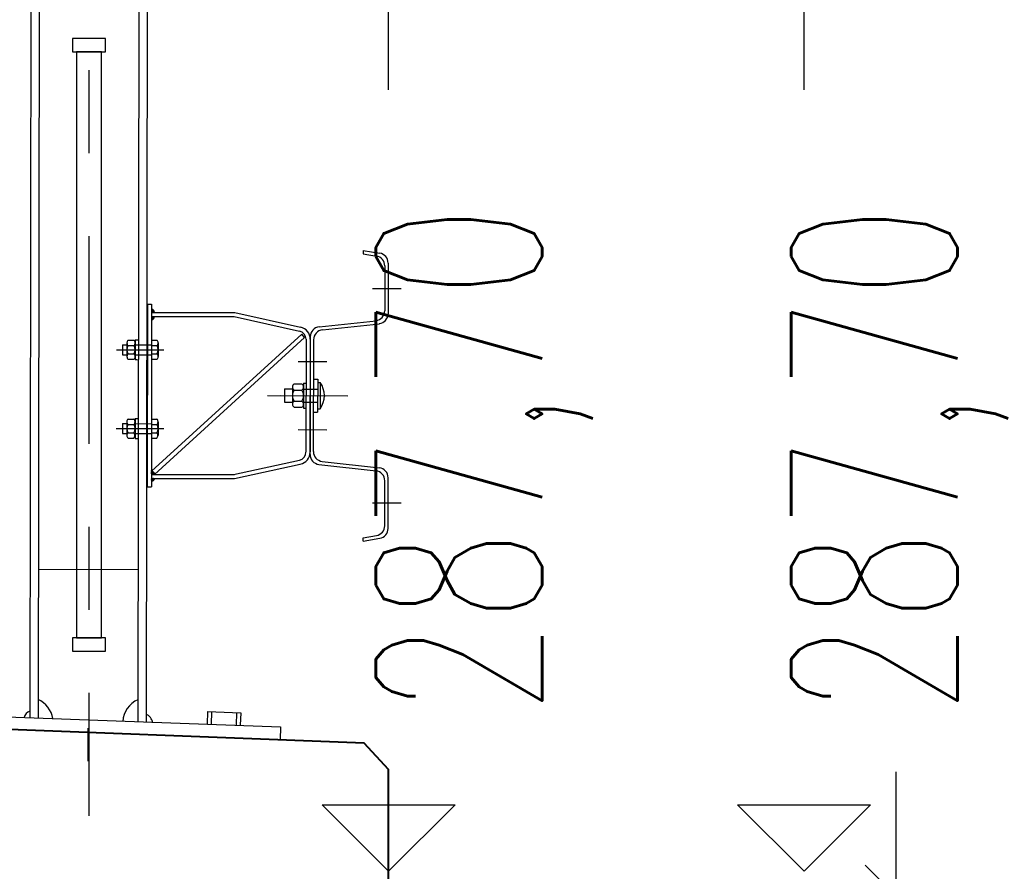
# Model space of a CAD drawing. Header units: metres. Extents: x -912764 to -454925, y -2226138 to -1112338.
# Tile 240 of 256: x -456269.76 to -456268.57, y -1112953.28 to -1112952.25. Entities that reach past the tile are written whole.
import ezdxf

# ---------------------------------------------------------------- set-up
doc = ezdxf.new("R2010")
doc.units = ezdxf.units.M
doc.linetypes.add('DASHDOT2', pattern=[0.375, 0.25, -0.0625, 0, -0.0625])
doc.linetypes.add('SOLID', pattern=[0])
for name, color, linetype in [('!řezy tenká', 1, 'Continuous'), ('018-ZSvodidlo', 8, 'Continuous'), ('025', 1, 'Continuous'), ('025-OSY', 4, 'DASHDOT2'), ('025-ZSvodidlo', 1, 'Continuous'), ('C3D_ZPR', 7, 'Continuous'), ('p_koty', 7, 'Continuous')]:
    doc.layers.add(name, color=color, linetype=linetype)
for name, color, linetype, lineweight in [('_NOVÝ STAV', 1, 'Continuous', 30), ('_NOVÝ STAV - POPISKY KATASTR', 7, 'Continuous', 30), ('R-koty vyskove', 7, 'Continuous', 13)]:
    doc.layers.add(name, color=color, linetype=linetype, lineweight=lineweight)
doc.layers.add('PDF2_13', color=140, linetype='Continuous', true_color=0x00bfff)
doc.styles.add('StandardUzky', font='simplex.shx', dxfattribs={"width": 0.65})
doc.styles.add('znacky', font='arial.ttf')
doc.dimstyles.new('1000', dxfattribs={"dimscale": 0.5, "dimtxt": 1, "dimasz": 0.6, "dimexe": 0.3, "dimexo": 0.5, "dimgap": 0.5, "dimtad": 1, "dimzin": 1, "dimdsep": 46, "dimtxsty": 'znacky', "dimblk": 'OBLIQUE', "dimcen": 1, "dimdle": 0.3, "dimclrd": 256, "dimclre": 256, "dimclrt": 256, "dimadec": 3, "dimazin": 0, "dimtfac": 1, "dimtmove": 0, "dimatfit": 3, "dimldrblk": 'OBLIQUE', "dimfxl": 1, "dimlwd": -1, "dimlwe": -1, "dimarcsym": 0})

# ---------------------------------------------------------------- blocks, each defined once
blk = doc.blocks.new('_Oblique')
at = {"color": 0, "linetype": 'ByBlock', "lineweight": -2}
blk.add_line((-0.5, -0.5), (0.5, 0.5), dxfattribs=at)
blk = doc.blocks.new('*D337')
at = {"layer": 'C3D_ZPR', "color": 1, "transparency": 16777216}
for p, q in [((0.611, -1.8799), (0.611, 0.12)), ((0.15, -0.03), (0.686, -0.03)), ((0.15, -1.7299), (0.686, -1.7299))]:
    blk.add_line(p, q, dxfattribs=at)
at = {"layer": 'Defpoints', "color": 0, "lineweight": 50, "transparency": 16777216}
for p in [(-0.1, -0.03), (0.611, -0.03), (-0.1, -1.7299)]:
    blk.add_point(p, dxfattribs=at)
at = {"layer": 'C3D_ZPR', "color": 1, "transparency": 16777216, "xscale": 0.075, "yscale": 0.075, "zscale": 0.075}
for p, rotation in [((0.611, -0.03), 90), ((0.611, -1.7299), 270)]:
    blk.add_blockref('_Oblique', p, dxfattribs=dict(at, rotation=rotation))
at = {"layer": 'C3D_ZPR', "color": 1, "transparency": 16777216, "insert": (0.461, -0.88), "char_height": 0.2, "attachment_point": 5, "rotation": 90, "style": 'StandardUzky'}
blk.add_mtext('1700', dxfattribs=at)
blk = doc.blocks.new('*D987')
at = {"layer": 'C3D_ZPR', "color": 1, "transparency": 16777216}
for p, q in [((0, 0.9412), (0, 1.5162)), ((0.5, 0.9412), (0.5, 1.5162)), ((-0.15, 1.4412), (0.65, 1.4412))]:
    blk.add_line(p, q, dxfattribs=at)
at = {"layer": 'Defpoints', "color": 0, "transparency": 16777216}
for p in [(0.5, 1.4412), (0, 0.2338), (0.5, 0.2338)]:
    blk.add_point(p, dxfattribs=at)
at = {"layer": 'C3D_ZPR', "color": 1, "transparency": 16777216, "xscale": 0.075, "yscale": 0.075, "zscale": 0.075, "rotation": 180}
blk.add_blockref('_Oblique', (0, 1.4412), dxfattribs=at)
at = {"layer": 'C3D_ZPR', "color": 1, "transparency": 16777216, "xscale": 0.075, "yscale": 0.075, "zscale": 0.075}
blk.add_blockref('_Oblique', (0.5, 1.4412), dxfattribs=at)
at = {"layer": 'C3D_ZPR', "color": 1, "transparency": 16777216, "insert": (0.25, 1.5912), "char_height": 0.2, "attachment_point": 5, "style": 'StandardUzky'}
blk.add_mtext('500', dxfattribs=at)
blk = doc.blocks.new('*D988')
at = {"layer": 'C3D_ZPR', "color": 1, "transparency": 16777216}
for p, q in [((-0.6001, 0.9412), (-0.6001, 1.5162)), ((0, 0.9412), (0, 1.5162)), ((-0.7501, 1.4412), (0.15, 1.4412))]:
    blk.add_line(p, q, dxfattribs=at)
at = {"layer": 'Defpoints', "color": 0, "transparency": 16777216}
for p in [(0, 1.4412), (-0.6001, 0.1267), (0, 0.07)]:
    blk.add_point(p, dxfattribs=at)
at = {"layer": 'C3D_ZPR', "color": 1, "transparency": 16777216, "xscale": 0.075, "yscale": 0.075, "zscale": 0.075, "rotation": 180}
blk.add_blockref('_Oblique', (-0.6001, 1.4412), dxfattribs=at)
at = {"layer": 'C3D_ZPR', "color": 1, "transparency": 16777216, "xscale": 0.075, "yscale": 0.075, "zscale": 0.075}
blk.add_blockref('_Oblique', (0, 1.4412), dxfattribs=at)
at = {"layer": 'C3D_ZPR', "color": 1, "transparency": 16777216, "insert": (-0.3001, 1.5912), "char_height": 0.2, "attachment_point": 5, "style": 'StandardUzky'}
blk.add_mtext('600', dxfattribs=at)
blk = doc.blocks.new('*D339')
at = {"layer": 'C3D_ZPR', "color": 1, "transparency": 16777216}
for p, q in [((1.7427, 0.1542), (1.7427, 0.7246)), ((1.7427, 0), (1.7427, 0.3042)), ((1.2427, 0.1542), (1.8177, 0.1542)), ((1.2427, 0), (1.8177, 0))]:
    blk.add_line(p, q, dxfattribs=at)
at = {"layer": 'Defpoints', "color": 0, "lineweight": 50, "transparency": 16777216}
for p in [(-0.0296, 0.1542), (0, 0), (1.7427, 0)]:
    blk.add_point(p, dxfattribs=at)
at = {"layer": 'C3D_ZPR', "color": 1, "transparency": 16777216, "xscale": 0.075, "yscale": 0.075, "zscale": 0.075}
for p, rotation in [((1.7427, 0.1542), 90), ((1.7427, 0), 270)]:
    blk.add_blockref('_Oblique', p, dxfattribs=dict(at, rotation=rotation))
at = {"layer": 'C3D_ZPR', "color": 1, "transparency": 16777216, "insert": (1.5927, 0.5167), "char_height": 0.2, "attachment_point": 5, "rotation": 90, "style": 'StandardUzky'}
blk.add_mtext('154', dxfattribs=at)
blk = doc.blocks.new('A$C021ef3a7')
at = {"layer": '018-ZSvodidlo', "color": 1}
blk.add_line((-0.1038, -0.5175), (-0.2238, -0.5173), dxfattribs=at)
at = {"layer": '025', "color": 1}
blk.add_line((-0.164, -0.7084), (-0.164, -0.7479), dxfattribs=at)
at = {"layer": '025-OSY', "color": 1}
blk.add_line((-0.1628, 0.4343), (-0.1628, -0.8139), dxfattribs=at)
at = {"layer": '025-ZSvodidlo', "color": 1}
for p, q in [((-0.2327, 0.2052), (-0.2341, -0.6955)), ((-0.2227, 0.2052), (-0.2241, -0.6959)), ((-0.1027, 0.205), (-0.1041, -0.7009)), ((-0.0927, 0.205), (-0.0941, -0.7013)), ((0.1674, -0.1329), (0.1673, -0.137)), ((0.1673, -0.137), (0.1833, -0.1397)), ((0.1674, -0.1329), (0.1873, -0.1363)), ((0.1933, -0.1515), (0.1932, -0.2057)), ((0.1973, -0.1482), (0.1972, -0.2092)), ((0.1784, -0.179), (0.2129, -0.179)), ((-0.0924, -0.1976), (-0.0927, -0.4176)), ((-0.0924, -0.1976), (-0.0874, -0.1976)), ((-0.0874, -0.1976), (-0.0877, -0.4176)), ((-0.0874, -0.2041), (-0.087, -0.2037)), ((-0.0874, -0.2045), (-0.0867, -0.2038)), ((-0.0837, -0.2076), (-0.0874, -0.2039)), ((-0.0874, -0.205), (-0.0864, -0.204)), ((-0.0874, -0.2054), (-0.0861, -0.2041)), ((-0.0874, -0.2058), (-0.0858, -0.2043)), ((-0.0842, -0.2076), (-0.0874, -0.2044)), ((-0.0874, -0.2063), (-0.0856, -0.2045)), ((-0.0874, -0.2067), (-0.0854, -0.2047)), ((-0.0846, -0.2076), (-0.0874, -0.2048)), ((-0.0874, -0.2072), (-0.0852, -0.205)), ((-0.0874, -0.2076), (-0.085, -0.2052)), ((-0.0851, -0.2076), (-0.0874, -0.2053)), ((-0.0855, -0.2076), (-0.0874, -0.2057)), ((-0.086, -0.2076), (-0.0874, -0.2061)), ((-0.0864, -0.2076), (-0.0874, -0.2066)), ((-0.0868, -0.2076), (-0.0874, -0.207)), ((-0.0874, -0.2076), (0.0126, -0.2077)), ((-0.0874, -0.2126), (0.0121, -0.2127)), ((-0.0874, -0.2129), (-0.087, -0.2126)), ((-0.0874, -0.2134), (-0.0866, -0.2126)), ((-0.0874, -0.2138), (-0.0862, -0.2126)), ((-0.0874, -0.2142), (-0.0857, -0.2126)), ((-0.0874, -0.2147), (-0.0853, -0.2126)), ((-0.0874, -0.2151), (-0.0848, -0.2126)), ((-0.0874, -0.2156), (-0.0844, -0.2126)), ((-0.0874, -0.216), (-0.0841, -0.2127)), ((-0.085, -0.2152), (-0.0874, -0.2128)), ((-0.0852, -0.2154), (-0.0874, -0.2132)), ((-0.0844, -0.2065), (-0.0873, -0.2035)), ((-0.0848, -0.2149), (-0.0871, -0.2126)), ((-0.0869, -0.2076), (-0.0848, -0.2055)), ((-0.0846, -0.2147), (-0.0867, -0.2126)), ((-0.0847, -0.2057), (-0.0866, -0.2038)), ((-0.0865, -0.2076), (-0.0847, -0.2058)), ((-0.0845, -0.2144), (-0.0863, -0.2126)), ((-0.086, -0.2076), (-0.0845, -0.2061)), ((-0.0844, -0.214), (-0.0858, -0.2126)), ((-0.0856, -0.2076), (-0.0844, -0.2064)), ((-0.0842, -0.2137), (-0.0854, -0.2126)), ((-0.0851, -0.2076), (-0.0843, -0.2068)), ((-0.0842, -0.2133), (-0.0849, -0.2126)), ((-0.0841, -0.213), (-0.0845, -0.2126)), ((0.0121, -0.2127), (0.0907, -0.2301)), ((0.0126, -0.2077), (0.0918, -0.2252)), ((-0.0854, -0.2156), (-0.0874, -0.2137)), ((-0.0857, -0.2158), (-0.0874, -0.2141)), ((-0.0859, -0.216), (-0.0874, -0.2145)), ((-0.0862, -0.2162), (-0.0874, -0.215)), ((-0.0865, -0.2163), (-0.0874, -0.2154)), ((-0.0868, -0.2164), (-0.0874, -0.2159)), ((-0.0872, -0.2165), (-0.0874, -0.2163)), ((-0.087, -0.2165), (-0.0843, -0.2138)), ((-0.0863, -0.2162), (-0.0846, -0.2145)), ((0.1143, -0.2251), (0.1829, -0.2176)), ((0.1183, -0.2287), (0.1869, -0.2212)), ((-0.0874, -0.3989), (0.0934, -0.234)), ((0.0967, -0.2377), (0.0934, -0.234)), ((0.1036, -0.237), (0.1035, -0.3078)), ((-0.1224, -0.2465), (-0.1225, -0.2585)), ((-0.1224, -0.2465), (-0.1171, -0.2465)), ((-0.1171, -0.2443), (-0.1172, -0.261)), ((-0.1156, -0.241), (-0.1087, -0.241)), ((-0.1156, -0.2475), (-0.1087, -0.2475)), ((-0.1071, -0.2405), (-0.1072, -0.2645)), ((-0.1071, -0.2405), (-0.1041, -0.2405)), ((-0.1071, -0.2465), (-0.0874, -0.2466)), ((-0.0874, -0.2411), (-0.081, -0.2411)), ((-0.0874, -0.2476), (-0.081, -0.2476)), ((-0.0841, -0.4026), (0.0967, -0.2377)), ((-0.0795, -0.2443), (-0.0795, -0.2608)), ((0.0986, -0.2399), (0.0984, -0.3757)), ((0.1036, -0.2399), (0.1034, -0.3757)), ((0.1036, -0.24), (0.1035, -0.3078)), ((0.1076, -0.2406), (0.1075, -0.3079)), ((-0.1297, -0.2525), (-0.0745, -0.2526)), ((-0.1277, -0.2525), (-0.0725, -0.2526)), ((-0.1225, -0.2585), (-0.1172, -0.2585)), ((-0.1156, -0.2575), (-0.1087, -0.2575)), ((-0.1072, -0.2585), (-0.0875, -0.2586)), ((-0.0875, -0.2576), (-0.081, -0.2576)), ((-0.1156, -0.264), (-0.1087, -0.264)), ((-0.1072, -0.2645), (-0.1042, -0.2645)), ((-0.0875, -0.2641), (-0.081, -0.2641)), ((0.0892, -0.2668), (0.1237, -0.2669)), ((0.0843, -0.2938), (0.0934, -0.2938)), ((0.0955, -0.2928), (0.0955, -0.3228)), ((0.0955, -0.2928), (0.0985, -0.2928)), ((0.1075, -0.2879), (0.1125, -0.2879)), ((0.1075, -0.2899), (0.1075, -0.3079)), ((0.1075, -0.2914), (0.1075, -0.3079)), ((0.1125, -0.2879), (0.1124, -0.3279)), ((0.1125, -0.2919), (0.1155, -0.2919)), ((0.1155, -0.2919), (0.1155, -0.3239)), ((0.0521, -0.3078), (0.1488, -0.3079)), ((0.0672, -0.3078), (0.1225, -0.3079)), ((0.0725, -0.2998), (0.0822, -0.2998)), ((0.0725, -0.2998), (0.0725, -0.3158)), ((0.0822, -0.2969), (0.0822, -0.3191)), ((0.0843, -0.3012), (0.0934, -0.3012)), ((0.0955, -0.2999), (0.1125, -0.2999)), ((0.1034, -0.3787), (0.1035, -0.3078)), ((0.1074, -0.3751), (0.1075, -0.3079)), ((0.1074, -0.3259), (0.1075, -0.3079)), ((0.1075, -0.3244), (0.1075, -0.3079)), ((0.0725, -0.3158), (0.0822, -0.3158)), ((0.0842, -0.3145), (0.0934, -0.3145)), ((0.0955, -0.3158), (0.1125, -0.3158)), ((0.0842, -0.3218), (0.0934, -0.3218)), ((0.0955, -0.3228), (0.0985, -0.3228)), ((0.1074, -0.3279), (0.1124, -0.3279)), ((0.1125, -0.3239), (0.1155, -0.3239)), ((-0.1226, -0.3415), (-0.1173, -0.3415)), ((-0.1226, -0.3415), (-0.1226, -0.3535)), ((-0.1173, -0.3393), (-0.1173, -0.356)), ((-0.1157, -0.336), (-0.1088, -0.336)), ((-0.1157, -0.3425), (-0.1088, -0.3425)), ((-0.1073, -0.3355), (-0.1073, -0.3595)), ((-0.1073, -0.3355), (-0.1043, -0.3355)), ((-0.1073, -0.3415), (-0.0876, -0.3416)), ((-0.0876, -0.3361), (-0.0811, -0.3361)), ((-0.0876, -0.3426), (-0.0811, -0.3426)), ((-0.0796, -0.3393), (-0.0797, -0.3558)), ((-0.1299, -0.3475), (-0.0746, -0.3476)), ((-0.1279, -0.3475), (-0.0726, -0.3476)), ((-0.1226, -0.3535), (-0.1173, -0.3535)), ((-0.1157, -0.3525), (-0.1089, -0.3525)), ((-0.1073, -0.3535), (-0.0876, -0.3536)), ((-0.0876, -0.3526), (-0.0812, -0.3526)), ((0.0891, -0.3488), (0.1235, -0.3489)), ((-0.1157, -0.359), (-0.1089, -0.359)), ((-0.1073, -0.3595), (-0.1043, -0.3595)), ((-0.0876, -0.3591), (-0.0812, -0.3591)), ((0.0113, -0.4028), (0.0905, -0.3855)), ((0.0123, -0.4077), (0.0916, -0.3904)), ((0.114, -0.3906), (0.1827, -0.3984)), ((0.118, -0.3871), (0.1867, -0.3948)), ((-0.0827, -0.4026), (-0.0877, -0.3976)), ((-0.0877, -0.3979), (-0.0874, -0.3977)), ((-0.083, -0.4026), (-0.0877, -0.3978)), ((-0.0877, -0.3981), (-0.0873, -0.3978)), ((-0.0877, -0.3983), (-0.0872, -0.3979)), ((-0.0877, -0.3986), (-0.0871, -0.398)), ((-0.0832, -0.4026), (-0.0877, -0.3981)), ((-0.0877, -0.3988), (-0.087, -0.3981)), ((-0.0877, -0.399), (-0.0868, -0.3982)), ((-0.0834, -0.4026), (-0.0877, -0.3983)), ((-0.0877, -0.3992), (-0.0867, -0.3983)), ((-0.0877, -0.3994), (-0.0866, -0.3984)), ((-0.0836, -0.4026), (-0.0877, -0.3985)), ((-0.0877, -0.3997), (-0.0865, -0.3985)), ((-0.0877, -0.3999), (-0.0864, -0.3986)), ((-0.0838, -0.4026), (-0.0877, -0.3987)), ((-0.0877, -0.4001), (-0.0863, -0.3987)), ((-0.0877, -0.4003), (-0.0862, -0.3988)), ((-0.0841, -0.4026), (-0.0877, -0.3989)), ((-0.0877, -0.4005), (-0.0861, -0.3989)), ((-0.0877, -0.4008), (-0.0859, -0.3991)), ((-0.0843, -0.4026), (-0.0877, -0.3992)), ((-0.0877, -0.401), (-0.0858, -0.3992)), ((-0.0877, -0.4012), (-0.0857, -0.3993)), ((-0.0845, -0.4026), (-0.0877, -0.3994)), ((-0.0877, -0.4014), (-0.0856, -0.3994)), ((-0.0877, -0.4016), (-0.0855, -0.3995)), ((-0.0847, -0.4026), (-0.0877, -0.3996)), ((-0.0877, -0.4019), (-0.0854, -0.3996)), ((-0.0877, -0.4021), (-0.0853, -0.3997)), ((-0.0849, -0.4026), (-0.0877, -0.3998)), ((-0.0877, -0.4023), (-0.0851, -0.3998)), ((-0.0877, -0.4025), (-0.0851, -0.3999)), ((-0.0852, -0.4026), (-0.0877, -0.4001)), ((-0.0854, -0.4026), (-0.0877, -0.4003)), ((-0.0856, -0.4026), (-0.0877, -0.4005)), ((-0.0858, -0.4026), (-0.0877, -0.4007)), ((-0.086, -0.4026), (-0.0877, -0.4009)), ((-0.0863, -0.4026), (-0.0877, -0.4012)), ((-0.0865, -0.4026), (-0.0877, -0.4014)), ((-0.0867, -0.4026), (-0.0877, -0.4016)), ((-0.0869, -0.4026), (-0.0877, -0.4018)), ((-0.0871, -0.4026), (-0.0877, -0.402)), ((-0.0874, -0.4025), (-0.0877, -0.4023)), ((-0.0877, -0.4026), (0.0123, -0.4027)), ((-0.0851, -0.3999), (-0.0874, -0.3977)), ((-0.0874, -0.4025), (-0.0849, -0.4)), ((-0.0873, -0.4026), (-0.0848, -0.4001)), ((-0.087, -0.4026), (-0.0847, -0.4002)), ((-0.0868, -0.4026), (-0.0846, -0.4004)), ((-0.0866, -0.4026), (-0.0845, -0.4005)), ((-0.0864, -0.4026), (-0.0844, -0.4006)), ((-0.0861, -0.4026), (-0.0843, -0.4007)), ((-0.0859, -0.4026), (-0.0842, -0.4008)), ((-0.0857, -0.4026), (-0.0841, -0.4009)), ((-0.0855, -0.4026), (-0.0839, -0.401)), ((-0.0853, -0.4026), (-0.0838, -0.4011)), ((-0.0824, -0.4026), (-0.0851, -0.3999)), ((-0.085, -0.4026), (-0.0837, -0.4012)), ((-0.0848, -0.4026), (-0.0836, -0.4014)), ((-0.0846, -0.4026), (-0.0835, -0.4015)), ((-0.0844, -0.4026), (-0.0834, -0.4016)), ((-0.0842, -0.4026), (-0.0833, -0.4017)), ((-0.0839, -0.4026), (-0.0832, -0.4018)), ((-0.0837, -0.4026), (-0.0831, -0.4019)), ((-0.0835, -0.4026), (-0.0829, -0.402)), ((-0.0833, -0.4026), (-0.0828, -0.4021)), ((-0.083, -0.4026), (-0.0827, -0.4022)), ((-0.0828, -0.4026), (-0.0826, -0.4024)), ((-0.0826, -0.4026), (-0.0825, -0.4025)), ((-0.0877, -0.4076), (0.0123, -0.4077)), ((-0.0853, -0.4099), (-0.0877, -0.4076)), ((-0.0877, -0.4078), (-0.0874, -0.4076)), ((-0.0877, -0.4081), (-0.0872, -0.4076)), ((-0.0877, -0.4083), (-0.087, -0.4076)), ((-0.0877, -0.4085), (-0.0867, -0.4076)), ((-0.0877, -0.4087), (-0.0865, -0.4076)), ((-0.0877, -0.4089), (-0.0863, -0.4076)), ((-0.0877, -0.4092), (-0.0861, -0.4076)), ((-0.0877, -0.4094), (-0.0859, -0.4076)), ((-0.0877, -0.4096), (-0.0856, -0.4076)), ((-0.0877, -0.4098), (-0.0854, -0.4076)), ((-0.0877, -0.41), (-0.0852, -0.4076)), ((-0.0877, -0.4103), (-0.085, -0.4076)), ((-0.0877, -0.4105), (-0.0847, -0.4076)), ((-0.0877, -0.4107), (-0.0845, -0.4076)), ((-0.0877, -0.4109), (-0.0843, -0.4076)), ((-0.0855, -0.41), (-0.0877, -0.4078)), ((-0.0856, -0.4101), (-0.0877, -0.408)), ((-0.0857, -0.4102), (-0.0877, -0.4082)), ((-0.0859, -0.4103), (-0.0877, -0.4084)), ((-0.086, -0.4104), (-0.0877, -0.4087)), ((-0.0861, -0.4104), (-0.0877, -0.4089)), ((-0.0863, -0.4105), (-0.0877, -0.4091)), ((-0.0864, -0.4106), (-0.0877, -0.4093)), ((-0.0866, -0.4107), (-0.0877, -0.4096)), ((-0.0867, -0.4107), (-0.0877, -0.4098)), ((-0.0869, -0.4108), (-0.0877, -0.41)), ((-0.087, -0.4109), (-0.0877, -0.4102)), ((-0.0872, -0.4109), (-0.0877, -0.4104)), ((-0.0874, -0.411), (-0.0877, -0.4107)), ((-0.0875, -0.411), (-0.0877, -0.4109)), ((-0.0876, -0.411), (-0.0841, -0.4076)), ((-0.0852, -0.4098), (-0.0875, -0.4076)), ((-0.0873, -0.411), (-0.0839, -0.4076)), ((-0.0851, -0.4097), (-0.0872, -0.4076)), ((-0.085, -0.4096), (-0.087, -0.4076)), ((-0.0869, -0.4108), (-0.0836, -0.4076)), ((-0.0849, -0.4095), (-0.0868, -0.4076)), ((-0.0848, -0.4094), (-0.0866, -0.4076)), ((-0.0847, -0.4092), (-0.0864, -0.4076)), ((-0.0846, -0.4091), (-0.0861, -0.4076)), ((-0.086, -0.4104), (-0.0841, -0.4085)), ((-0.0845, -0.409), (-0.0859, -0.4076)), ((-0.0844, -0.4089), (-0.0857, -0.4076)), ((-0.0843, -0.4087), (-0.0855, -0.4076)), ((-0.0842, -0.4086), (-0.0853, -0.4076)), ((-0.0841, -0.4085), (-0.085, -0.4076)), ((-0.084, -0.4083), (-0.0842, -0.4081)), ((0.1932, -0.4644), (0.1933, -0.4103)), ((0.1972, -0.4678), (0.1973, -0.4067)), ((-0.0927, -0.4176), (-0.0877, -0.4176)), ((0.1784, -0.437), (0.2129, -0.437)), ((0.1672, -0.4789), (0.1832, -0.4762)), ((0.1672, -0.4829), (0.1672, -0.4789)), ((0.1672, -0.4829), (0.1872, -0.4796))]:
    blk.add_line(p, q, dxfattribs=at)
for points in [[(-0.1428, 0.1223), (-0.1828, 0.1223), (-0.1828, 0.1063), (-0.1428, 0.1063)], [(-0.1478, 0.1063), (-0.1778, 0.1063), (-0.1778, -0.5994), (-0.1478, -0.5994)], [(-0.1428, -0.5994), (-0.1828, -0.5994), (-0.1828, -0.6154), (-0.1428, -0.6154)]]:
    blk.add_lwpolyline(points, close=True, dxfattribs=at)
for centre, radius, start, end in [((0.1813, -0.1515), 0.012, 359.9152, 80.4529), ((0.1853, -0.1481), 0.012, 359.9152, 80.4529), ((-0.0886, -0.2077), 0.00439, 1.8636, 73.4325), ((-0.0881, -0.2127), 0.00397, 280.1148, 1.4558), ((0.1812, -0.2056), 0.012, 276.2554, 359.9152), ((0.1852, -0.2092), 0.012, 276.2554, 359.9152), ((0.1156, -0.237), 0.012, 96.2554, 179.9152), ((0.0886, -0.2399), 0.01, 359.9152, 77.5198), ((0.0886, -0.2399), 0.015, 359.9152, 77.5198), ((0.1196, -0.2406), 0.012, 96.2554, 179.9152), ((-0.1086, -0.2525), 0.0086, 144.3855, 215.4448), ((-0.1128, -0.2443), 0.00429, 130.6574, 229.173), ((-0.1115, -0.2443), 0.00429, 310.6574, 49.173), ((-0.1157, -0.2525), 0.0086, 324.3855, 35.4448), ((-0.0838, -0.2443), 0.00429, 310.6574, 49.173), ((-0.088, -0.2526), 0.0086, 324.3855, 35.4448), ((-0.1128, -0.2608), 0.00429, 130.6574, 229.173), ((-0.1115, -0.2608), 0.00429, 310.6574, 49.173), ((-0.0838, -0.2608), 0.00429, 310.6574, 49.173), ((0.0865, -0.2975), 0.00429, 120.8683, 238.9621), ((0.0912, -0.2975), 0.00429, 300.8683, 58.9621), ((0.0924, -0.3078), 0.0281, 325.2071, 34.6232), ((0.0936, -0.3078), 0.0114, 144.3855, 215.4448), ((0.0841, -0.3078), 0.0114, 324.3855, 35.4448), ((0.0864, -0.3181), 0.00429, 120.8683, 238.9621), ((0.0912, -0.3182), 0.00429, 300.8683, 58.9621), ((-0.1087, -0.3475), 0.0086, 144.3855, 215.4448), ((-0.1129, -0.3393), 0.00429, 130.6574, 229.173), ((-0.1159, -0.3475), 0.0086, 324.3855, 35.4448), ((-0.1116, -0.3393), 0.00429, 310.6574, 49.173), ((-0.0882, -0.3476), 0.0086, 324.3855, 35.4448), ((-0.0839, -0.3393), 0.00429, 310.6574, 49.173), ((-0.1129, -0.3558), 0.00429, 130.6574, 229.173), ((-0.1117, -0.3558), 0.00429, 310.6574, 49.173), ((-0.084, -0.3558), 0.00429, 310.6574, 49.173), ((0.0884, -0.3758), 0.01, 282.3106, 359.9152), ((0.0884, -0.3758), 0.015, 282.3106, 359.9152), ((0.1154, -0.3787), 0.012, 179.9152, 263.575), ((0.1194, -0.3751), 0.012, 179.9152, 263.575), ((-0.0882, -0.4009), 0.00328, 75.3716, 80.4343), ((0.1813, -0.4103), 0.012, 359.9152, 83.575), ((0.1853, -0.4067), 0.012, 359.9152, 83.575), ((-0.089, -0.4055), 0.00578, 283.7111, 338.7199), ((0.1812, -0.4644), 0.012, 279.3775, 359.9152), ((0.1852, -0.4678), 0.012, 279.3775, 359.9152), ((-0.236, -0.7012), 0.03, 8.7345, 66.3892), ((-0.092, -0.7015), 0.03, 113.4411, 177.5723), ((-0.232, -0.6963), 0.00869, 103.2926, 174.7741), ((-0.0976, -0.7028), 0.0115, 5.6314, 73.7094)]:
    blk.add_arc(centre, radius, start, end, dxfattribs=at)
blk = doc.blocks.new('*D338')
at = {"layer": 'C3D_ZPR', "color": 1, "transparency": 16777216}
for p, q in [((2.0611, 0.3042), (2.0611, -2.0299)), ((1.5611, 0.1542), (2.1361, 0.1542)), ((1.5611, -1.8799), (2.1361, -1.8799))]:
    blk.add_line(p, q, dxfattribs=at)
at = {"layer": 'Defpoints', "color": 0, "lineweight": 50, "transparency": 16777216}
for p in [(-0.0296, 0.1542), (-0.05, -1.8799), (2.0611, -1.8799)]:
    blk.add_point(p, dxfattribs=at)
at = {"layer": 'C3D_ZPR', "color": 1, "transparency": 16777216, "xscale": 0.075, "yscale": 0.075, "zscale": 0.075}
for p, rotation in [((2.0611, 0.1542), 90), ((2.0611, -1.8799), 270)]:
    blk.add_blockref('_Oblique', p, dxfattribs=dict(at, rotation=rotation))
at = {"layer": 'C3D_ZPR', "color": 1, "transparency": 16777216, "insert": (1.9111, -0.8629), "char_height": 0.2, "attachment_point": 5, "rotation": 90, "style": 'StandardUzky'}
blk.add_mtext('2034', dxfattribs=at)
blk = doc.blocks.new('Vyskova_sipka')
at = {"color": 0, "linetype": 'ByBlock', "lineweight": -2}
for p, q in [((0, 0), (-4, 4)), ((-4, 4), (4, 4)), ((4, 4), (0, 0))]:
    blk.add_line(p, q, dxfattribs=at)
blk = doc.blocks.new('A$C4eac8e0d')
for p, q in [((-0.5498, 0.1894), (-0.13, 0.1742)), ((-0.13, 0.1742), (-0.1306, 0.1584))]:
    blk.add_line(p, q)
at = {"layer": 'p_koty'}
for p, q in [((-0.2181, 0.1924), (-0.2186, 0.1774)), ((-0.2181, 0.1924), (-0.1781, 0.191)), ((-0.2131, 0.1922), (-0.2136, 0.1773)), ((-0.1831, 0.1912), (-0.1836, 0.1762)), ((-0.1781, 0.191), (-0.1786, 0.176))]:
    blk.add_line(p, q, dxfattribs=at)
at = {"layer": 'PDF2_13', "color": 1, "linetype": 'Continuous', "lineweight": 40}
blk.add_lwpolyline([(0, -0.121), (0, 0.1225), (-0.0296, 0.1542), (-0.5504, 0.1743), (-0.6001, 0.1267), (-0.6001, -0.1252), (-0.5652, -0.1241), (-0.5557, -0.1135), (-0.5451, -0.1231), (-0.4496, -0.121), (-0.4496, -1.7299)], dxfattribs=at)
at = {"layer": '_NOVÝ STAV', "linetype": 'SOLID'}
blk.add_blockref('A$C021ef3a7', (-0.1979, 0.8807), dxfattribs=at)
at = {"layer": 'C3D_ZPR'}
for base, p1, p2, picture, middle in [((0, 1.4412), (-0.6001, 0.1267), (0, 0.07), '*D988', (-0.3001, 1.5912)), ((0.5, 1.4412), (0, 0.2338), (0.5, 0.2338), '*D987', (0.25, 1.5912))]:
    dim = blk.add_linear_dim(base=base, p1=p1, p2=p2, dimstyle='1000', override={"dimscale": 1, "dimtxt": 0.2, "dimasz": 0.075, "dimexe": 0.075, "dimexo": 0.25, "dimgap": 0.05, "dimdec": 0, "dimlfac": 1000, "dimdsep": 44, "dimtxsty": 'StandardUzky', "dimcen": 0.5, "dimdle": 0.15, "dimclrd": 1, "dimclre": 1, "dimclrt": 1, "dimfxl": 0.5, "dimfxlon": 1}, dxfattribs=at)
    dim.commit()
    dim.dimension.update_dxf_attribs({"geometry": picture, "text_midpoint": middle})
dim = blk.add_linear_dim(base=(1.7427, 0), p1=(-0.0296, 0.1542), p2=(0, 0), angle=90, dimstyle='1000', override={"dimscale": 1, "dimtxt": 0.2, "dimasz": 0.075, "dimexe": 0.075, "dimexo": 0.25, "dimgap": 0.05, "dimdec": 0, "dimlfac": 1000, "dimdsep": 44, "dimtxsty": 'StandardUzky', "dimcen": 0.5, "dimdle": 0.15, "dimclrd": 1, "dimclre": 1, "dimclrt": 1, "dimfxl": 0.5, "dimfxlon": 1}, dxfattribs=at)
dim.commit()
dim.dimension.update_dxf_attribs({"geometry": '*D339', "text_midpoint": (1.7427, 0.5167), "dimtype": 128})
for base, p1, p2, picture, middle in [((2.0611, -1.8799), (-0.0296, 0.1542), (-0.05, -1.8799), '*D338', (1.9111, -0.8629)), ((0.611, -0.03), (-0.1, -1.7299), (-0.1, -0.03), '*D337', (0.461, -0.88))]:
    dim = blk.add_linear_dim(base=base, p1=p1, p2=p2, angle=90, dimstyle='1000', override={"dimscale": 1, "dimtxt": 0.2, "dimasz": 0.075, "dimexe": 0.075, "dimexo": 0.25, "dimgap": 0.05, "dimdec": 0, "dimlfac": 1000, "dimdsep": 44, "dimtxsty": 'StandardUzky', "dimcen": 0.5, "dimdle": 0.15, "dimclrd": 1, "dimclre": 1, "dimclrt": 1, "dimfxl": 0.5, "dimfxlon": 1}, dxfattribs=at)
    dim.commit()
    dim.dimension.update_dxf_attribs({"geometry": picture, "text_midpoint": middle})

msp = doc.modelspace()

# ---------------------------------------------------------------- block references
at = {"layer": '!řezy tenká', "linetype": 'Continuous', "xscale": 0.02, "yscale": 0.02, "zscale": 0.03}
for p in [(-456269.3112, -1112953.2798), (-456268.8112, -1112953.2798)]:
    msp.add_blockref('Vyskova_sipka', p, dxfattribs=at)
at = {"layer": '_NOVÝ STAV - POPISKY KATASTR', "lineweight": 50}
msp.add_blockref('A$C4eac8e0d', (-456269.3112, -1112953.2799), dxfattribs=at)

# ---------------------------------------------------------------- texts
at = {"layer": 'R-koty vyskove', "color": 1, "char_height": 0.2, "attachment_point": 4, "rotation": 90, "style": 'StandardUzky'}
for insert in [(-456269.1961, -1112953.0912), (-456268.6961, -1112953.0912)]:
    msp.add_mtext('287,70', dxfattribs=dict(at, insert=insert))

doc.saveas('drawing.dxf')
